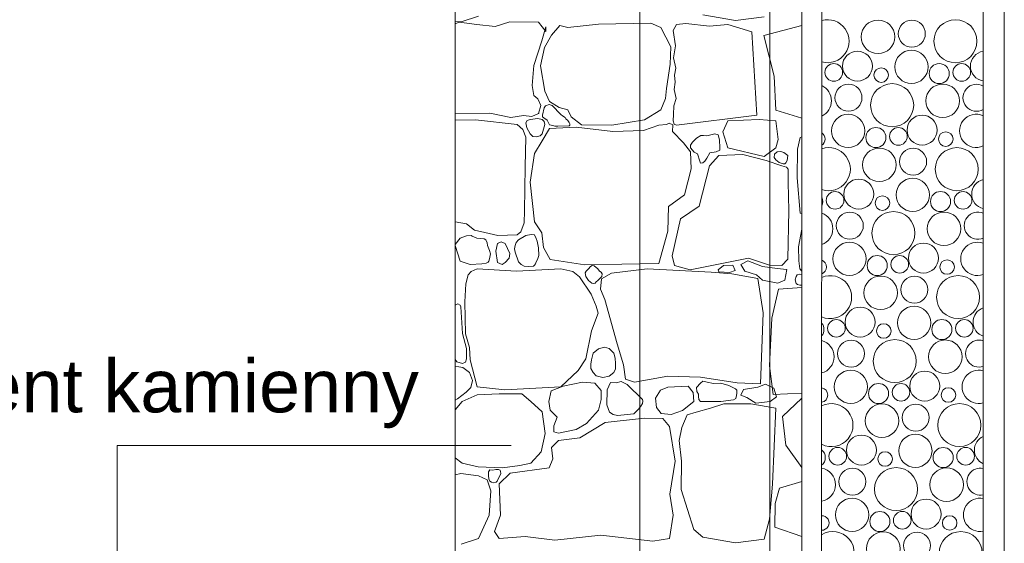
# Model space of a CAD drawing. Header units: millimetres. Extents: x -573548 to 674770, y -184010 to -47794.
# Tile 156 of 181: x 115814 to 118613, y -103994 to -102504. Entities that reach past the tile are written whole.
import ezdxf
from ezdxf.enums import TextEntityAlignment as Align

# ---------------------------------------------------------------- set-up
doc = ezdxf.new("R2010")
doc.units = ezdxf.units.MM
for name, color, linetype, lineweight in [('A.02 RZUT PIWNICY_is$0$_HATCH_Nr_pióra__18', 8, 'Continuous', 9), ('A.02 RZUT PIWNICY_is$0$HATCH_Nr_pióra__18', 8, 'Continuous', 9), ('A.02 RZUT PIWNICY_is$0$OBRYS PARTERU#1_Nr_pióra__1', 8, 'Continuous', 9), ('A.02 RZUT PIWNICY_is$0$opaska_Nr_pióra__1', 8, 'Continuous', 9), ('A.02 RZUT PIWNICY_is$0$opisy inne_Nr_pióra__1', 8, 'Continuous', 9), ('A.02 RZUT PIWNICY_is$0$Structural - Bearing_Nr_pióra__21', 8, 'Continuous', 9), ('A.02 RZUT PIWNICY_is$0$Structural - Grid', 8, 'Continuous', 9), ('A.02 RZUT PIWNICY_is$0$Structural - Grid_Nr_pióra__17', 8, 'Continuous', 9), ('A.02 RZUT PIWNICY_is$0$WIDOK2_Nr_pióra__251', 8, 'Continuous', 9)]:
    doc.layers.add(name, color=color, linetype=linetype, lineweight=lineweight)
doc.styles.add('A.02 RZUT PIWNICY_is$0$STYL_AUTOMATYCZNY_1', font='arial.ttf')

# ---------------------------------------------------------------- blocks, each defined once
blk = doc.blocks.new('*X102')
at = {"layer": 'A.02 RZUT PIWNICY_is$0$HATCH_Nr_pióra__18'}
for centre, radius in [((118824.3, -102553.2), 47.7), ((118920.3, -102544.4), 38.4), ((119044.4, -102565.6), 61.2), ((118765.8, -102636.6), 42.6), ((118919.3, -102638.7), 47.3), ((118698.5, -102654.3), 25.1), ((118998.3, -102657.8), 28.6), ((119062.2, -102654.3), 25.1), ((118833.2, -102662), 20.7), ((118740.3, -102726.4), 38.4), ((118864.4, -102747.6), 61.2), ((119008, -102735.2), 47.7), ((118739.3, -102820.7), 47.3), ((118949.5, -102818.5), 42.6), ((118818.3, -102839.8), 28.6), ((118882.2, -102836.3), 25.1), ((119016.9, -102844), 20.7), ((118828, -102917.2), 47.7), ((118924, -102908.3), 38.4), ((119048.1, -102929.6), 61.2), ((118769.5, -103000.5), 42.6), ((118923, -103002.7), 47.3), ((118702.2, -103018.3), 25.1), ((119002, -103021.8), 28.6), ((119065.9, -103018.3), 25.1), ((118836.9, -103026), 20.7), ((118744, -103090.3), 38.4), ((118868.1, -103111.6), 61.2), ((119011.7, -103099.2), 47.7), ((118743, -103184.7), 47.3), ((118953.3, -103182.5), 42.6), ((118822, -103203.8), 28.6), ((118885.9, -103200.3), 25.1), ((119020.6, -103208), 20.7), ((118831.7, -103281.2), 47.7), ((118927.7, -103272.3), 38.4), ((119051.9, -103293.6), 61.2), ((118773.3, -103364.5), 42.6), ((118926.7, -103366.7), 47.3), ((118705.9, -103382.3), 25.1), ((119005.8, -103385.8), 28.6), ((119069.6, -103382.3), 25.1), ((118840.6, -103390), 20.7), ((118747.7, -103454.3), 38.4), ((118871.9, -103475.6), 61.2), ((119015.4, -103463.2), 47.7), ((118746.7, -103548.7), 47.3), ((118957, -103546.5), 42.6), ((118825.8, -103567.8), 28.6), ((118889.6, -103564.3), 25.1), ((119024.3, -103572), 20.7), ((118835.4, -103645.2), 47.7), ((118931.5, -103636.3), 38.4), ((119055.6, -103657.6), 61.2), ((118777, -103728.5), 42.6), ((118930.4, -103730.7), 47.3), ((118709.6, -103746.3), 25.1), ((119009.5, -103749.8), 28.6), ((119073.3, -103746.3), 25.1), ((118844.3, -103753.9), 20.7), ((118751.5, -103818.3), 38.4), ((118875.6, -103839.6), 61.2), ((119019.1, -103827.1), 47.7), ((118750.4, -103912.7), 47.3), ((118960.7, -103910.5), 42.6), ((118829.5, -103931.8), 28.6), ((118893.3, -103928.3), 25.1), ((119028, -103935.9), 20.7), ((118839.1, -104009.1), 47.7), ((118935.2, -104000.3), 38.4), ((119059.3, -104021.6), 61.2)]:
    blk.add_circle(centre, radius, dxfattribs=at)
for centre, radius, start, end in [((118680.7, -102565.6), 61.2, 254.4981, 105.457), ((119129.5, -102636.6), 42.6, 98.5222, 261.4778), ((118644.3, -102735.2), 47.7, 294.8057, 65.1495), ((119104, -102726.4), 38.4, 59.9646, 300.0354), ((119103, -102820.7), 47.3, 64.7006, 295.2994), ((118653.2, -102844), 20.7, 302.3729, 57.5823), ((118684.4, -102929.6), 61.2, 250.7216, 109.2336), ((119133.3, -103000.5), 42.6, 103.6108, 256.3892), ((118638.3, -103021.8), 28.6, 334.808, 25.1471), ((118648, -103099.2), 47.7, 289.8052, 70.1499), ((119107.7, -103090.3), 38.4, 66.1796, 293.8204), ((119106.7, -103184.7), 47.3, 69.5752, 290.4248), ((118656.9, -103208), 20.7, 290.4373, 69.5178), ((118688.1, -103293.6), 61.2, 246.8558, 113.0993), ((119137, -103364.5), 42.6, 108.8116, 251.1884), ((118642, -103385.8), 28.6, 320.3656, 39.5895), ((118651.7, -103463.2), 47.7, 284.9579, 74.9972), ((119111.5, -103454.3), 38.4, 72.1091, 287.8909), ((119110.4, -103548.7), 47.3, 74.2996, 285.7004), ((118660.6, -103572), 20.7, 279.3785, 80.5767), ((118691.9, -103657.6), 61.2, 242.8751, 117.08), ((119140.7, -103728.5), 42.6, 114.1791, 245.8209), ((118645.8, -103749.8), 28.6, 309.45, 50.5051), ((118655.4, -103827.1), 47.7, 280.2182, 79.7369), ((119115.2, -103818.3), 38.4, 77.8459, 282.1541), ((119114.1, -103912.7), 47.3, 78.9166, 281.0834), ((118664.3, -103935.9), 20.7, 268.6673, 91.2878), ((118695.6, -104021.6), 61.2, 238.7472, 121.2079)]:
    blk.add_arc(centre, radius, start, end, dxfattribs=at)
blk = doc.blocks.new('A.02 RZUT PIWNICY_is$0$Wypełnienie_12_1')
at = {"layer": 'A.02 RZUT PIWNICY_is$0$HATCH_Nr_pióra__18'}
blk.add_blockref('*X102', (0, 0), dxfattribs=at)
blk = doc.blocks.new('*X106')
at = {"layer": 'A.02 RZUT PIWNICY_is$0$_HATCH_Nr_pióra__18'}
for p, q in [((117688.9, -102494.1), (117638.9, -102510.6)), ((118325.8, -102490.8), (118419.1, -102506.4)), ((117638.9, -102510.6), (117621.8, -102509.9)), ((117633.2, -102511.8), (117621.8, -102516.1)), ((117683.5, -102518.4), (117633.2, -102511.8)), ((117736.4, -102523.4), (117683.5, -102518.4)), ((117777.6, -102510.6), (117736.4, -102523.4)), ((117859.4, -102511.8), (117777.6, -102510.6)), ((117879.6, -102537.8), (117859.4, -102511.8)), ((117920, -102520.9), (117896.1, -102548.1)), ((117942.3, -102527.1), (117920, -102520.9)), ((118029.4, -102517.6), (117942.3, -102527.1)), ((118178.9, -102513.9), (118029.4, -102517.6)), ((118206.5, -102527.1), (118178.9, -102513.9)), ((118251.5, -102518), (118241.5, -102535.5)), ((118277.5, -102515.4), (118251.5, -102518)), ((118344.8, -102522.5), (118277.5, -102515.4)), ((118397.7, -102518.4), (118344.8, -102522.5)), ((118465.2, -102538.6), (118397.7, -102518.4)), ((118419.1, -102506.4), (118500.6, -102496.7)), ((118500, -102549.1), (118607.3, -102521.1)), ((117868.9, -102564.6), (117880, -102524.6)), ((117896.1, -102548.1), (117876.3, -102584)), ((117880, -102524.6), (117879.6, -102537.8)), ((118235, -102581.6), (118206.5, -102527.1)), ((118241.5, -102535.5), (118248.2, -102578.9)), ((118479.6, -102776.4), (118465.2, -102538.6)), ((118529.5, -102664.8), (118500, -102549.1)), ((117846.2, -102634.8), (117868.9, -102564.6)), ((118248.2, -102578.9), (118242.7, -102613.1)), ((117876.3, -102584), (117865.1, -102635.6)), ((118233.8, -102631.1), (118235, -102581.6)), ((117841.2, -102691.4), (117846.2, -102634.8)), ((117865.1, -102635.6), (117876.7, -102707.9)), ((118223, -102700), (118233.8, -102631.1)), ((118242.7, -102613.1), (118249.4, -102642.3)), ((118249.4, -102642.3), (118246.1, -102662.5)), ((118246.1, -102662.5), (118248, -102682.3)), ((117845.7, -102720.3), (117841.2, -102691.4)), ((118248, -102682.3), (118244.4, -102703)), ((118533.3, -102761.5), (118529.5, -102664.8)), ((117876.7, -102707.9), (117890.7, -102736.8)), ((118219.7, -102728.9), (118223, -102700)), ((118244.4, -102703), (118250, -102728.4)), ((117857.3, -102729.4), (117845.7, -102720.3)), ((117866, -102748.3), (117857.3, -102729.4)), ((117889.4, -102745.6), (117879.3, -102749.2)), ((117898.1, -102748.3), (117889.4, -102745.6)), ((117890.7, -102736.8), (117917.6, -102754.5)), ((118206.5, -102761.1), (118219.7, -102728.9)), ((118250, -102728.4), (118244.2, -102749)), ((117621.8, -102770.8), (117721.1, -102770.6)), ((117721.1, -102770.6), (117780.9, -102782.2)), ((117840, -102779.7), (117859.4, -102771)), ((117859.4, -102771), (117866, -102748.3)), ((117875.6, -102755.4), (117870.4, -102776)), ((117870.4, -102776), (117870.7, -102781)), ((117879.3, -102749.2), (117875.6, -102755.4)), ((117922.4, -102773.8), (117898.1, -102748.3)), ((117917.6, -102754.5), (117942.3, -102761.1)), ((117927.5, -102777.6), (117922.4, -102773.8)), ((117942.3, -102761.1), (117951.8, -102780.5)), ((118160.3, -102789.6), (118206.5, -102761.1)), ((118242.4, -102774.3), (118241.5, -102792)), ((118244.2, -102749), (118242.4, -102774.3)), ((118607.3, -102784.8), (118533.3, -102761.5)), ((117679.8, -102789.6), (117621.8, -102789.9)), ((117798.7, -102802.8), (117679.8, -102789.6)), ((117780.9, -102782.2), (117816.4, -102777.2)), ((117814.6, -102816.9), (117798.7, -102802.8)), ((117816.4, -102777.2), (117840, -102779.7)), ((117827.3, -102791.4), (117822.7, -102798)), ((117822.7, -102798), (117825.6, -102812.1)), ((117835.8, -102788), (117827.3, -102791.4)), ((117856.8, -102785.8), (117835.8, -102788)), ((117869.3, -102788), (117856.8, -102785.8)), ((117875.3, -102793.6), (117869.3, -102788)), ((117869.3, -102829.2), (117876.8, -102802.6)), ((117870.7, -102781), (117873.9, -102783.9)), ((117873.9, -102783.9), (117884, -102790)), ((117876.8, -102802.6), (117875.3, -102793.6)), ((117884, -102790), (117890.5, -102803.4)), ((117890.5, -102803.4), (117899.8, -102805.3)), ((117934.7, -102782.2), (117927.5, -102777.6)), ((117937.2, -102786.8), (117934.7, -102782.2)), ((117942.4, -102791.2), (117937.2, -102786.8)), ((117946.1, -102796.5), (117942.4, -102791.2)), ((117948.2, -102801), (117946.1, -102796.5)), ((117948.3, -102804.2), (117948.2, -102801)), ((117951.8, -102780.5), (117981.1, -102803.2)), ((117981.1, -102803.2), (118067.8, -102804.1)), ((118067.8, -102804.1), (118160.3, -102789.6)), ((118222.9, -102803), (118201.2, -102804.5)), ((118230.3, -102799.2), (118222.9, -102803)), ((118240.9, -102803.7), (118230.3, -102799.2)), ((118240.4, -102822.2), (118240.9, -102803.7)), ((118241.5, -102792), (118244.4, -102801.3)), ((118244.4, -102801.3), (118251.5, -102804.9)), ((118251.5, -102804.9), (118479.6, -102776.4)), ((118397.7, -102792), (118383.3, -102823.6)), ((118486.6, -102788.6), (118397.7, -102792)), ((118533.9, -102792), (118486.6, -102788.6)), ((118540.6, -102845.6), (118533.9, -102792)), ((117823.1, -102838.6), (117814.6, -102816.9)), ((117825.6, -102812.1), (117835.8, -102829.2)), ((117835.8, -102829.2), (117842.6, -102837)), ((117863.5, -102834.9), (117869.3, -102829.2)), ((117890.7, -102814.4), (117869.3, -102848.7)), ((117965.9, -102810.3), (117890.7, -102814.4)), ((117899.8, -102805.3), (117905.4, -102807.6)), ((117905.4, -102807.6), (117913.6, -102807.1)), ((117913.6, -102807.1), (117945.9, -102806.2)), ((117945.9, -102806.2), (117948.3, -102804.2)), ((118070.7, -102822.2), (117965.9, -102810.3)), ((118157.8, -102819.3), (118070.7, -102822.2)), ((118201.2, -102804.5), (118157.8, -102819.3)), ((118270.9, -102854.8), (118240.4, -102822.2)), ((118360.2, -102829.2), (118337.8, -102835)), ((118369.5, -102832.4), (118360.2, -102829.2)), ((118383.3, -102823.6), (118397.7, -102868.7)), ((117820.9, -102922.7), (117823.1, -102838.6)), ((117842.6, -102837), (117853.4, -102838.1)), ((117869.3, -102848.7), (117847.8, -102885)), ((117853.4, -102838.1), (117863.5, -102834.9)), ((118291.6, -102880), (118270.9, -102854.8)), ((118297.3, -102853.1), (118291.5, -102861.7)), ((118308.5, -102841.9), (118297.3, -102853.1)), ((118320.6, -102834.3), (118308.5, -102841.9)), ((118328.4, -102834.2), (118320.6, -102834.3)), ((118337.8, -102835), (118328.4, -102834.2)), ((118373.2, -102846.3), (118369.5, -102832.4)), ((118374.7, -102869), (118373.2, -102846.3)), ((118533.9, -102868.7), (118540.6, -102845.6)), ((118602.8, -102839.6), (118595.6, -102873.1)), ((118607.3, -102837.5), (118602.8, -102839.6)), ((117847.8, -102885), (117835.8, -102966.3)), ((118291.5, -102861.7), (118291.6, -102868.7)), ((118291.6, -102868.7), (118301.4, -102881.4)), ((118293.2, -102928.3), (118291.6, -102880)), ((118301.4, -102881.4), (118311.4, -102886.4)), ((118311.4, -102886.4), (118317.6, -102906.9)), ((118338, -102898.7), (118346.1, -102883.1)), ((118346.1, -102883.1), (118363.8, -102880.1)), ((118363.8, -102880.1), (118374.3, -102875.8)), ((118374.3, -102875.8), (118374.7, -102869)), ((118397.7, -102868.7), (118500.8, -102893.2)), ((118500.8, -102893.2), (118533.9, -102868.7)), ((118528.7, -102896.6), (118530.4, -102886.9)), ((118530.4, -102886.9), (118537.7, -102880.2)), ((118537.7, -102880.2), (118547.7, -102879)), ((118547.7, -102879), (118556.9, -102882.2)), ((118556.9, -102882.2), (118568, -102890.7)), ((118595.6, -102873.1), (118594, -102954)), ((118317.6, -102906.9), (118319.8, -102912.3)), ((118319.8, -102912.3), (118326.4, -102911.5)), ((118326.4, -102911.5), (118332.1, -102907)), ((118332.1, -102907), (118338, -102898.7)), ((118371.6, -102890.8), (118345.2, -102920.5)), ((118440.2, -102888.3), (118371.6, -102890.8)), ((118506.2, -102905.2), (118440.2, -102888.3)), ((118550.8, -102920.5), (118506.2, -102905.2)), ((118533.9, -102902.9), (118528.7, -102896.6)), ((118543, -102910.7), (118533.9, -102902.9)), ((118554.2, -102914.6), (118543, -102910.7)), ((118559.2, -102914), (118554.2, -102914.6)), ((118561.8, -102911.2), (118559.2, -102914)), ((118566.1, -102904.9), (118561.8, -102911.2)), ((118568, -102890.7), (118566.1, -102904.9)), ((117819.6, -103048.2), (117820.9, -102922.7)), ((118274.6, -103002.2), (118293.2, -102928.3)), ((118345.2, -102920.5), (118316.3, -103035.2)), ((118564.2, -102924.2), (118550.8, -102920.5)), ((118568.4, -102929.3), (118564.2, -102924.2)), ((118568.6, -102933.3), (118568.4, -102929.3)), ((118569, -102967.1), (118568.6, -102933.3)), ((117835.8, -102966.3), (117847.4, -103079)), ((118570.6, -103046.8), (118569, -102967.1)), ((118594, -102954), (118602.8, -103054.3)), ((118228.8, -103036.1), (118274.6, -103002.2)), ((117818.8, -103081.8), (117819.6, -103048.2)), ((118227.2, -103105.8), (118228.8, -103036.1)), ((118316.3, -103035.2), (118262.7, -103071.1)), ((118568.1, -103185.9), (118570.6, -103046.8)), ((118602.8, -103054.3), (118607.3, -103055.3)), ((117621.8, -103079.5), (117654.2, -103085)), ((117808.8, -103108), (117818.8, -103081.8)), ((117847.4, -103079), (117868.9, -103110.8)), ((118262.7, -103071.1), (118239.1, -103176.4)), ((117654.2, -103085), (117677.1, -103103.2)), ((117677.1, -103103.2), (117706.8, -103110.1)), ((117706.8, -103110.1), (117743.5, -103118.4)), ((117798.7, -103116.6), (117808.8, -103108)), ((117868.9, -103110.8), (117873, -103152.5)), ((118201.2, -103198.3), (118227.2, -103105.8)), ((118607.3, -103100), (118598.6, -103150.2)), ((117636.5, -103125.6), (117621.8, -103144.2)), ((117654.1, -103119.6), (117636.5, -103125.6)), ((117667.4, -103118.6), (117654.1, -103119.6)), ((117670.3, -103119.9), (117667.4, -103118.6)), ((117683.5, -103125.6), (117670.3, -103119.9)), ((117705.1, -103128.1), (117683.5, -103125.6)), ((117709.1, -103130.2), (117705.1, -103128.1)), ((117713, -103139.3), (117709.1, -103130.2)), ((117714.5, -103147.1), (117713, -103139.3)), ((117753.1, -103135.9), (117743, -103141.3)), ((117743.5, -103118.4), (117798.7, -103116.6)), ((117764.8, -103141.3), (117753.1, -103135.9)), ((117795.2, -103138.1), (117792.6, -103147)), ((117802, -103131), (117795.2, -103138.1)), ((117823.2, -103118.6), (117802, -103131)), ((117837.8, -103115.3), (117823.2, -103118.6)), ((117848.1, -103116.7), (117837.8, -103115.3)), ((117852.3, -103126.9), (117848.1, -103116.7)), ((117855.3, -103134.6), (117852.3, -103126.9)), ((117858.8, -103153.4), (117855.3, -103134.6)), ((117621.8, -103147.1), (117636.5, -103191.3)), ((117719.7, -103160.6), (117714.5, -103147.1)), ((117722.3, -103170.6), (117719.7, -103160.6)), ((117743, -103141.3), (117737.6, -103163.2)), ((117737.6, -103163.2), (117743, -103195)), ((117778, -103169.4), (117764.8, -103141.3)), ((117792.6, -103147), (117791.3, -103155.8)), ((117791.3, -103155.8), (117792.9, -103165.7)), ((117792.9, -103165.7), (117802, -103192.9)), ((117859.8, -103175.6), (117858.8, -103153.4)), ((117873, -103152.5), (117892.4, -103186.3)), ((118598.6, -103150.2), (118599.1, -103189.9)), ((117636.5, -103191.3), (117664.5, -103200.8)), ((117710.3, -103196.6), (117716.1, -103194.4)), ((117716.1, -103194.4), (117717.8, -103191.3)), ((117717.8, -103191.3), (117720.1, -103184.6)), ((117720.1, -103184.6), (117722.3, -103170.6)), ((117743, -103195), (117756, -103200.4)), ((117756, -103200.4), (117764.8, -103195)), ((117764.8, -103195), (117776, -103182.6)), ((117776, -103182.6), (117778, -103169.4)), ((117802, -103192.9), (117809.7, -103201.2)), ((117850.3, -103198.4), (117852.3, -103192.9)), ((117852.3, -103192.9), (117856, -103186.5)), ((117856, -103186.5), (117859.8, -103175.6)), ((117892.4, -103186.3), (117991, -103201.6)), ((118239.1, -103176.4), (118245.3, -103203.2)), ((118290.7, -103215.6), (118455.9, -103182.6)), ((118454.3, -103190.5), (118434.2, -103200.8)), ((118495.6, -103206.2), (118454.3, -103190.5)), ((118455.9, -103182.6), (118515.3, -103202.4)), ((118550.8, -103203.2), (118568.1, -103185.9)), ((118599.1, -103189.9), (118602.4, -103213.1)), ((117667.8, -103220.6), (117659.2, -103230.5)), ((117664.5, -103200.8), (117698.4, -103198.7)), ((117684.3, -103213.1), (117667.8, -103220.6)), ((117796.6, -103219.3), (117684.3, -103213.1)), ((117698.4, -103198.7), (117710.3, -103196.6)), ((117922.4, -103213.1), (117796.6, -103219.3)), ((117809.7, -103201.2), (117818.4, -103205.9)), ((117818.4, -103205.9), (117830.8, -103206.1)), ((117830.8, -103206.1), (117844.5, -103205.8)), ((117844.5, -103205.8), (117847.3, -103202.4)), ((117847.3, -103202.4), (117850.3, -103198.4)), ((117956.8, -103220.6), (117922.4, -103213.1)), ((117975.8, -103235.4), (117956.8, -103220.6)), ((117991, -103201.6), (118201.2, -103198.3)), ((117995, -103219.3), (117991.5, -103224.7)), ((118001, -103213.1), (117995, -103219.3)), ((118006.5, -103206.1), (118001, -103213.1)), ((118011.8, -103203.8), (118006.5, -103206.1)), ((118017.1, -103204.9), (118011.8, -103203.8)), ((118027.8, -103213.1), (118017.1, -103204.9)), ((118032.4, -103219.7), (118027.8, -103213.1)), ((118037.3, -103222.2), (118032.4, -103219.7)), ((118040.4, -103227.5), (118037.3, -103222.2)), ((118168.1, -103213.1), (118066.2, -103225.1)), ((118350.2, -103222.2), (118168.1, -103213.1)), ((118245.3, -103203.2), (118290.7, -103215.6)), ((118408.4, -103227.6), (118350.2, -103222.2)), ((118369.5, -103216), (118384.7, -103203.7)), ((118371.9, -103221.4), (118369.5, -103216)), ((118401.9, -103223.9), (118371.9, -103221.4)), ((118384.7, -103203.7), (118411.2, -103202.8)), ((118418, -103217.5), (118401.9, -103223.9)), ((118411.2, -103202.8), (118418, -103217.5)), ((118434.2, -103200.8), (118446, -103219.4)), ((118446, -103219.4), (118478.9, -103230.2)), ((118537.8, -103212.1), (118495.6, -103206.2)), ((118515.3, -103202.4), (118550.8, -103203.2)), ((118565.2, -103215), (118537.8, -103212.1)), ((118558.9, -103245), (118565.2, -103215)), ((118602.4, -103213.1), (118607.3, -103219.9)), ((117659.2, -103230.5), (117652.1, -103255.3)), ((118008.4, -103285.4), (117975.8, -103235.4)), ((117991.5, -103224.7), (117993.3, -103235.1)), ((117993.3, -103235.1), (118001, -103246.2)), ((118001, -103246.2), (118010.3, -103253.5)), ((118019.9, -103253.4), (118023.3, -103249.9)), ((118023.3, -103249.9), (118027.8, -103246.2)), ((118027.8, -103246.2), (118039.6, -103234.7)), ((118038.5, -103241.6), (118035.6, -103270.9)), ((118066.2, -103225.1), (118038.5, -103241.6)), ((118039.6, -103234.7), (118040.4, -103227.5)), ((118483, -103240.7), (118408.4, -103227.6)), ((118478.9, -103230.2), (118496.1, -103245)), ((118498, -103337.8), (118483, -103240.7)), ((118496.1, -103245), (118539.2, -103253.8)), ((118539.2, -103253.8), (118558.9, -103245)), ((118591.5, -103234.8), (118588.7, -103244)), ((118588.7, -103244), (118591.5, -103255)), ((118594.3, -103229.8), (118591.5, -103234.8)), ((118601, -103228.6), (118594.3, -103229.8)), ((118607.3, -103230.6), (118601, -103228.6)), ((117652.1, -103255.3), (117649.3, -103307.3)), ((118010.3, -103253.5), (118015, -103254.9)), ((118015, -103254.9), (118019.9, -103253.4)), ((118035.6, -103270.9), (118047.4, -103300.2)), ((118541.8, -103270.5), (118522.4, -103353.4)), ((118607.3, -103266.5), (118541.8, -103270.5)), ((118591.5, -103255), (118595.5, -103258)), ((118595.5, -103258), (118602.2, -103259.5)), ((118602.2, -103259.5), (118607.3, -103259.8)), ((117649.3, -103307.3), (117651.3, -103397.7)), ((118022.8, -103319.2), (118008.4, -103285.4)), ((118047.4, -103300.2), (118083.1, -103426.6)), ((117623.5, -103315.1), (117621.8, -103318.2)), ((117630.1, -103312.7), (117623.5, -103315.1)), ((117636.4, -103316.9), (117630.1, -103312.7)), ((117638.1, -103320.9), (117636.4, -103316.9)), ((117643.4, -103396.6), (117638.1, -103320.9)), ((118028.6, -103339.1), (118022.8, -103319.2)), ((118009.6, -103389.8), (118028.6, -103339.1)), ((118490.1, -103540.5), (118498, -103337.8)), ((118522.4, -103353.4), (118515.9, -103489.1)), ((117993.9, -103469.1), (118009.6, -103389.8)), ((117621.8, -103414.9), (117621.9, -103415.4)), ((117621.9, -103415.4), (117621.8, -103415.8)), ((117654.7, -103440), (117643.4, -103396.6)), ((117651.3, -103397.7), (117662.5, -103437.3)), ((117654.5, -103469.1), (117654.7, -103440)), ((117662.5, -103437.3), (117664.5, -103471.6)), ((118029.4, -103440.7), (118014.8, -103452.7)), ((118046.4, -103435.9), (118029.4, -103440.7)), ((118060.2, -103440), (118046.4, -103435.9)), ((118073.5, -103452.7), (118060.2, -103440)), ((118083.1, -103426.6), (118100.4, -103486)), ((117621.8, -103471.1), (117626.5, -103477.6)), ((117651.6, -103478.4), (117654.5, -103469.1)), ((117664.5, -103471.6), (117684.3, -103548.8)), ((117971.6, -103502.5), (117993.9, -103469.1)), ((118010.1, -103472.2), (118008.2, -103484.2)), ((118014.8, -103452.7), (118010.1, -103472.2)), ((118077.3, -103467), (118073.5, -103452.7)), ((118077.8, -103482.6), (118077.3, -103467)), ((117632.7, -103491.8), (117621.8, -103490.5)), ((117626.5, -103477.6), (117643.1, -103482.8)), ((117644.4, -103493.6), (117632.7, -103491.8)), ((117643.1, -103482.8), (117651.6, -103478.4)), ((117662.8, -103507.5), (117644.4, -103493.6)), ((117922.4, -103548.8), (117971.6, -103502.5)), ((118008.2, -103484.2), (118008, -103496.7)), ((118008, -103496.7), (118014.8, -103507.9)), ((118073.5, -103507.9), (118077.9, -103497.6)), ((118077.9, -103497.6), (118077.8, -103482.6)), ((118100.4, -103486), (118106.2, -103526.9)), ((118515.9, -103489.1), (118525.9, -103570.8)), ((117671.7, -103530.8), (117662.8, -103507.5)), ((117667, -103550.9), (117671.7, -103530.8)), ((118014.8, -103507.9), (118023.5, -103517.3)), ((118023.5, -103517.3), (118042.1, -103521.9)), ((118042.1, -103521.9), (118059.8, -103518.4)), ((118059.8, -103518.4), (118073.5, -103507.9)), ((118106.2, -103526.9), (118132.2, -103535.5)), ((118132.2, -103535.5), (118226.3, -103518.2)), ((118226.3, -103518.2), (118320, -103521.5)), ((118320, -103521.5), (118423.7, -103537.2)), ((117653.7, -103563.9), (117667, -103550.9)), ((117684.3, -103548.8), (117763.2, -103557)), ((117763.2, -103557), (117922.4, -103548.8)), ((117929.1, -103546.7), (117894.9, -103560.3)), ((117984, -103535.1), (117929.1, -103546.7)), ((118019.1, -103538), (117984, -103535.1)), ((118037.7, -103559.5), (118019.1, -103538)), ((118037.3, -103584.3), (118037.7, -103559.5)), ((118054.4, -103557.4), (118053.8, -103599.9)), ((118063.7, -103536.8), (118054.4, -103557.4)), ((118079.9, -103537.3), (118063.7, -103536.8)), ((118094.3, -103533.6), (118079.9, -103537.3)), ((118111.6, -103542.1), (118094.3, -103533.6)), ((118154.5, -103585.1), (118111.6, -103542.1)), ((118205.7, -103558.2), (118191.9, -103580.6)), ((118227.2, -103549.2), (118205.7, -103558.2)), ((118285, -103546.7), (118227.2, -103549.2)), ((118298.6, -103564.4), (118285, -103546.7)), ((118320, -103538.4), (118308.5, -103550.4)), ((118308.5, -103550.4), (118309.5, -103562.2)), ((118326, -103532.8), (118320, -103538.4)), ((118339, -103535.8), (118326, -103532.8)), ((118356.8, -103538.8), (118339, -103535.8)), ((118377, -103538.4), (118356.8, -103538.8)), ((118399.9, -103544.5), (118377, -103538.4)), ((118409.7, -103549.9), (118399.9, -103544.5)), ((118419, -103554.5), (118409.7, -103549.9)), ((118422.5, -103558.3), (118419, -103554.5)), ((118422.6, -103566.9), (118422.5, -103558.3)), ((118423.7, -103537.2), (118490.1, -103540.5)), ((118434.3, -103572.2), (118442.1, -103555.9)), ((118442.1, -103555.9), (118482.4, -103549.9)), ((118482.4, -103549.9), (118504.1, -103540.9)), ((118504.1, -103540.9), (118528.2, -103552.9)), ((118528.2, -103552.9), (118536, -103577.6)), ((117621.8, -103586.2), (117629.3, -103582.7)), ((117629.3, -103582.7), (117653.7, -103563.9)), ((117684.3, -103571.5), (117642.2, -103590.9)), ((117747.1, -103568.2), (117684.3, -103571.5)), ((117811.5, -103568.6), (117747.1, -103568.2)), ((117837.1, -103590.9), (117811.5, -103568.6)), ((117894.9, -103560.3), (117888.6, -103590.2)), ((118030.1, -103614.9), (118037.3, -103584.3)), ((118156.1, -103589.4), (118154.5, -103585.1)), ((118191.9, -103580.6), (118194.6, -103607.4)), ((118300.9, -103590.4), (118298.6, -103564.4)), ((118309.5, -103562.2), (118314.3, -103569.2)), ((118314.3, -103569.2), (118314.1, -103576.4)), ((118314.1, -103576.4), (118315, -103584.9)), ((118315, -103584.9), (118320, -103590.4)), ((118377, -103590.4), (118413.3, -103586)), ((118413.3, -103586), (118419.8, -103581.6)), ((118419.8, -103581.6), (118421.7, -103573.5)), ((118421.7, -103573.5), (118422.6, -103566.9)), ((118451.7, -103579.4), (118434.3, -103572.2)), ((118477, -103595.1), (118451.7, -103579.4)), ((118536, -103577.6), (118517.3, -103590.2)), ((118525.9, -103570.8), (118607.3, -103566.6)), ((118607.3, -103580.8), (118552.7, -103632.7)), ((117642.2, -103590.9), (117621.8, -103613.9)), ((117869.3, -103619.8), (117837.1, -103590.9)), ((117888.6, -103590.2), (117892, -103615.2)), ((117892, -103615.2), (117912.6, -103635.4)), ((117996, -103652.8), (118030.1, -103614.9)), ((118053.8, -103599.9), (118061.3, -103620.8)), ((118136.4, -103618.9), (118143.4, -103612.7)), ((118143.4, -103612.7), (118150.3, -103603.5)), ((118150.3, -103603.5), (118155.1, -103596.5)), ((118155.1, -103596.5), (118156.1, -103589.4)), ((118194.6, -103607.4), (118207.8, -103624.3)), ((118268.9, -103616), (118300.9, -103590.4)), ((118347.7, -103609), (118307.7, -103620.6)), ((118320, -103590.4), (118377, -103590.4)), ((118385.7, -103597.5), (118347.7, -103609)), ((118424.1, -103597.5), (118385.7, -103597.5)), ((118462.5, -103597.5), (118424.1, -103597.5)), ((118533.4, -103609.2), (118462.5, -103597.5)), ((118517.3, -103590.2), (118477, -103595.1)), ((118524, -103825.3), (118533.4, -103609.2)), ((117877.9, -103681.3), (117869.3, -103619.8)), ((117912.6, -103635.4), (117902.3, -103659.8)), ((118160.7, -103637.9), (118048.4, -103650.3)), ((118061.3, -103620.8), (118070.9, -103627.8)), ((118070.9, -103627.8), (118083.9, -103630.1)), ((118083.9, -103630.1), (118130.2, -103625.7)), ((118130.2, -103625.7), (118136.5, -103618.6)), ((118212.3, -103638.7), (118160.7, -103637.9)), ((118207.8, -103624.3), (118236.2, -103627.2)), ((118231.3, -103661.7), (118212.3, -103638.7)), ((118236.2, -103627.2), (118268.9, -103616)), ((118282, -103628.3), (118266.9, -103664.1)), ((118307.7, -103620.6), (118282, -103628.3)), ((118552.7, -103632.7), (118562.5, -103714.5)), ((117902.3, -103659.8), (117902.7, -103677.1)), ((117915.9, -103680.8), (117966.3, -103669.7)), ((117966.3, -103669.7), (117996, -103652.8)), ((118048.4, -103650.3), (117976.2, -103694.1)), ((118247.4, -103760.1), (118231.3, -103661.7)), ((118266.9, -103664.1), (118259.4, -103701.8)), ((117866.8, -103733.7), (117877.9, -103681.3)), ((117902.7, -103677.1), (117915.9, -103680.8)), ((117976.2, -103694.1), (117915.9, -103701.1)), ((117915.9, -103701.1), (117896.5, -103720.9)), ((117896.5, -103720.9), (117899.4, -103753.1)), ((118259.4, -103701.8), (118265.9, -103759.8)), ((118562.5, -103714.5), (118607.3, -103778.6)), ((117621.8, -103750.3), (117642.2, -103765.9)), ((117837.1, -103765.9), (117866.8, -103733.7)), ((117899.4, -103753.1), (117889.9, -103779.1)), ((117642.2, -103765.9), (117687.2, -103776.6)), ((117687.2, -103776.6), (117757, -103778.7)), ((117757, -103778.7), (117806.1, -103772.9)), ((117889.9, -103779.1), (117778.5, -103794.4)), ((117806.1, -103772.9), (117837.1, -103765.9)), ((118232.9, -103854.2), (118247.4, -103760.1)), ((118265.9, -103759.8), (118264.3, -103840.6)), ((117621.8, -103799), (117638.1, -103795.6)), ((117638.1, -103795.6), (117688.9, -103801.8)), ((117688.9, -103801.8), (117713.2, -103812.9)), ((117720.8, -103784.9), (117716.9, -103790.6)), ((117716.9, -103790.6), (117717.4, -103801.7)), ((117717.4, -103801.7), (117718.2, -103810.5)), ((117718.2, -103810.5), (117720.8, -103816.6)), ((117729.7, -103785.6), (117720.8, -103784.9)), ((117738.1, -103783.8), (117729.7, -103785.6)), ((117745, -103784.1), (117738.1, -103783.8)), ((117742, -103816.6), (117751.7, -103795.1)), ((117747.1, -103784.9), (117745, -103784.1)), ((117750.5, -103785.4), (117747.1, -103784.9)), ((117778.5, -103794.4), (117747.1, -103824.9)), ((117751.5, -103789.5), (117750.5, -103785.4)), ((117751.7, -103795.1), (117751.5, -103789.5)), ((117713.2, -103812.9), (117724, -103844.7)), ((117720.8, -103816.6), (117725.2, -103819.8)), ((117725.2, -103819.8), (117732.1, -103821.3)), ((117732.1, -103821.3), (117738.3, -103820.3)), ((117738.3, -103820.3), (117742, -103816.6)), ((117747.1, -103824.9), (117750.8, -103913.3)), ((118516.2, -103925.5), (118524, -103825.3)), ((118544.4, -103836.9), (118531.9, -103881)), ((118607.3, -103818.1), (118544.4, -103836.9)), ((117724, -103844.7), (117718.6, -103914.1)), ((118241.6, -103913.3), (118232.9, -103854.2)), ((118264.3, -103840.6), (118300.2, -103954.9)), ((118531.9, -103881), (118531.1, -103948.2)), ((117718.6, -103914.1), (117688.9, -103979.7)), ((117750.8, -103913.3), (117734.3, -103960.3)), ((118231.3, -103979.7), (118241.6, -103913.3)), ((118500.6, -103982.3), (118516.2, -103925.5)), ((118531.1, -103948.2), (118607.3, -103974.7)), ((117734.3, -103960.3), (117747.1, -103979.7)), ((117747.1, -103979.7), (117821, -103974.3)), ((117821, -103974.3), (117906, -103985.1)), ((117906, -103985.1), (118036.5, -103970.2)), ((118036.5, -103970.2), (118184.2, -103988)), ((118300.2, -103954.9), (118325.8, -103976.4)), ((118325.8, -103976.4), (118419.1, -103992.1)), ((117688.9, -103979.7), (117638.9, -103996.2)), ((118184.2, -103988), (118231.3, -103979.7)), ((118419.1, -103992.1), (118500.6, -103982.3))]:
    blk.add_line(p, q, dxfattribs=at)
for p in [(117859.4, -102771), (118564.2, -102924.2), (117743, -103141.3), (117764.8, -103195), (118027.8, -103246.2)]:
    blk.add_point(p, dxfattribs=at)
blk = doc.blocks.new('A.02 RZUT PIWNICY_is$0$Wypełnienie_14_1')
at = {"layer": 'A.02 RZUT PIWNICY_is$0$_HATCH_Nr_pióra__18'}
blk.add_blockref('*X106', (0, 0), dxfattribs=at)
blk = doc.blocks.new('A.02 RZUT PIWNICY_is$0$Standardowy znacznik osi_2')
at = {"layer": 'A.02 RZUT PIWNICY_is$0$Structural - Grid_Nr_pióra__17'}
blk.add_line((1000, 0), (17853.1, 0), dxfattribs=at)
at = {"layer": 'A.02 RZUT PIWNICY_is$0$Structural - Grid_Nr_pióra__17', "style": 'A.02 RZUT PIWNICY_is$0$STYL_AUTOMATYCZNY_1'}
for tag, p in [('AC_MarkerText_1_0', (5, -80)), ('AC_MarkerText_1_1', (19358.1, -80))]:
    blk.add_attdef(tag, text='', height=350, rotation=270, dxfattribs=at).set_placement(p, align=Align.TOP_CENTER)
blk = doc.blocks.new('A.02 RZUT PIWNICY_is')
at = {"layer": 'A.02 RZUT PIWNICY_is$0$OBRYS PARTERU#1_Nr_pióra__1'}
blk.add_lwpolyline([(87547.3, -93022.2), (87547.3, -93622.2), (80856, -93622.2), (80856, -97482.2), (80306.7, -97482.2), (80306.7, -101132.2), (82397.3, -101132.2), (82397.3, -105082.2), (87537.3, -105082.2), (87537.3, -105471.8), (106939.7, -105472.5), (118516.4, -105372.5), (118516.4, -93022.2)], close=True, dxfattribs=at)
at = {"layer": 'A.02 RZUT PIWNICY_is$0$opaska_Nr_pióra__1'}
for points in [[(106116.8, -106089.1), (108405.1, -106084.9), (119123.2, -105992.6), (119123.2, -100037.1)], [(106120.4, -106149.1), (108405.4, -106144.9), (119183.2, -106052.1), (119183.2, -100037.1)]]:
    blk.add_lwpolyline(points, dxfattribs=at)
at = {"layer": 'A.02 RZUT PIWNICY_is$0$opisy inne_Nr_pióra__1'}
for points in [[(116661.8, -103715.8), (117583.8, -103715.8), (117781.8, -103715.8)], [(116661.8, -103715.8), (116661.8, -104637.7), (116661.8, -104835.8)]]:
    blk.add_lwpolyline(points, dxfattribs=at)
at = {"layer": 'A.02 RZUT PIWNICY_is$0$Structural - Bearing_Nr_pióra__21'}
blk.add_line((118607.3, -105477.2), (118607.3, -92877.8), dxfattribs=at)
blk.add_lwpolyline([(117621.8, -93967.8), (114233.3, -93967.8), (114233.3, -104498.1), (117621.8, -104498.1)], close=True, dxfattribs=at)
at = {"layer": 'A.02 RZUT PIWNICY_is$0$WIDOK2_Nr_pióra__251'}
blk.add_line((118665.4, -100037.1), (118663.2, -105566.7), dxfattribs=at)
at = {"layer": 'A.02 RZUT PIWNICY_is$0$_HATCH_Nr_pióra__18'}
blk.add_blockref('A.02 RZUT PIWNICY_is$0$Wypełnienie_14_1', (0, 0), dxfattribs=at)
at = {"layer": 'A.02 RZUT PIWNICY_is$0$HATCH_Nr_pióra__18'}
blk.add_blockref('A.02 RZUT PIWNICY_is$0$Wypełnienie_12_1', (0, 0), dxfattribs=at)
at = {"layer": 'A.02 RZUT PIWNICY_is$0$Structural - Grid', "zscale": 1000, "rotation": 90}
blk.add_blockref('A.02 RZUT PIWNICY_is$0$Standardowy znacznik osi_2', (118146.9, -108395.1), dxfattribs=at)
at = {"layer": 'A.02 RZUT PIWNICY_is$0$opisy inne_Nr_pióra__1', "insert": (116546.6, -103568.9), "char_height": 150, "attachment_point": 5, "style": 'A.02 RZUT PIWNICY_is$0$STYL_AUTOMATYCZNY_1'}
blk.add_mtext('\\A1;{\\pqc;\\fArial|b0|i0|c238|p0;\\W1.000000;fundament kamienny}', dxfattribs=at)

msp = doc.modelspace()

# ---------------------------------------------------------------- block references
at = {"ltscale": 10}
msp.add_blockref('A.02 RZUT PIWNICY_is', (-570.227, 0), dxfattribs=at)

doc.saveas('drawing.dxf')
